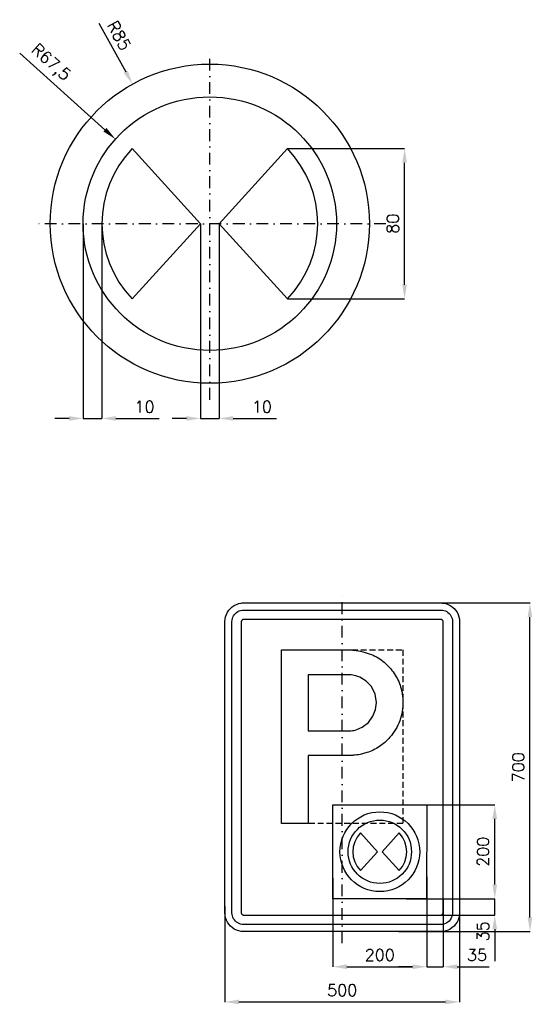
# Model space of a CAD drawing. Header units: millimetres. Extents: x -687 to 405, y -505 to 1593.
import ezdxf

# ---------------------------------------------------------------- set-up
doc = ezdxf.new("R2010")
doc.units = ezdxf.units.MM
doc.header["$LTSCALE"] = 5
doc.linetypes.add('ČERCHOVANÁX2', pattern=[2, 1, -0.5, 0, -0.5])
doc.linetypes.add('ČÁRKOVANÁX2', pattern=[1.5, 1, -0.5])
doc.layers.add('Kóty', color=2, linetype='Continuous')
doc.layers.add('Značka', color=7, linetype='Continuous')
doc.styles.get("Standard").update_dxf_attribs({"font": 'romand.shx', "height": 25})
doc.dimstyles.get("Standard").update_dxf_attribs({"dimtxt": 25, "dimasz": 30, "dimexe": 0.18, "dimexo": 0.0625, "dimgap": 12.5, "dimtad": 1, "dimdec": 0, "dimzin": 0, "dimdsep": 46, "dimtxsty": 'Standard', "dimcen": 0.09, "dimadec": 0, "dimazin": 0, "dimtfac": 1, "dimtdec": 0, "dimtofl": 0, "dimtmove": 0, "dimatfit": 3, "dimfxl": 1, "dimtolj": 1, "dimtzin": 0, "dimarcsym": 0})

# ---------------------------------------------------------------- blocks, each defined once
blk = doc.blocks.new('*D1')
at = {"layer": 'Defpoints', "color": 0, "transparency": 16777216}
for p in [(-20, -236.1), (180, -233.7), (180, -425)]:
    blk.add_point(p, dxfattribs=at)
at = {"layer": 'Kóty', "color": 0, "lineweight": -2, "transparency": 16777216}
for p, q in [((-20, -236.2), (-20, -425.2)), ((180, -233.8), (180, -425.2)), ((10, -425), (150, -425))]:
    blk.add_line(p, q, dxfattribs=at)
at = {"layer": 'Kóty', "color": 0, "transparency": 16777216}
for points in [[(10, -420), (10, -430), (-20, -425)], [(150, -420), (150, -430), (180, -425)]]:
    blk.add_solid(points, dxfattribs=at)
at = {"layer": 'Kóty', "color": 0, "transparency": 16777216, "insert": (80, -400), "char_height": 25, "attachment_point": 5}
blk.add_mtext('\\A1;200', dxfattribs=at)
blk = doc.blocks.new('*D2')
at = {"layer": 'Defpoints', "color": 0, "transparency": 16777216}
for p in [(160, -80), (325, -80), (136.9, -280)]:
    blk.add_point(p, dxfattribs=at)
at = {"layer": 'Kóty', "color": 0, "lineweight": -2, "transparency": 16777216}
for p, q in [((160.1, -80), (325.2, -80)), ((325, -250), (325, -110)), ((137, -280), (325.2, -280))]:
    blk.add_line(p, q, dxfattribs=at)
at = {"layer": 'Kóty', "color": 0, "transparency": 16777216}
for points in [[(320, -110), (330, -110), (325, -80)], [(320, -250), (330, -250), (325, -280)]]:
    blk.add_solid(points, dxfattribs=at)
at = {"layer": 'Kóty', "color": 0, "transparency": 16777216, "insert": (300, -180), "char_height": 25, "attachment_point": 5, "rotation": 90}
blk.add_mtext('\\A1;200', dxfattribs=at)
blk = doc.blocks.new('*D3')
at = {"layer": 'Defpoints', "color": 0, "transparency": 16777216}
for p in [(-250, -295.8), (250, -310), (250, -500)]:
    blk.add_point(p, dxfattribs=at)
at = {"layer": 'Kóty', "color": 0, "lineweight": -2, "transparency": 16777216}
for p, q in [((-250, -295.9), (-250, -500.2)), ((250, -310.1), (250, -500.2)), ((-220, -500), (220, -500))]:
    blk.add_line(p, q, dxfattribs=at)
at = {"layer": 'Kóty', "color": 0, "transparency": 16777216}
for points in [[(-220, -495), (-220, -505), (-250, -500)], [(220, -495), (220, -505), (250, -500)]]:
    blk.add_solid(points, dxfattribs=at)
at = {"layer": 'Kóty', "color": 0, "transparency": 16777216, "insert": (0, -475), "char_height": 25, "attachment_point": 5}
blk.add_mtext('\\A1;500', dxfattribs=at)
blk = doc.blocks.new('*D4')
at = {"layer": 'Defpoints', "color": 0, "transparency": 16777216}
for p in [(137.9, 350), (400, 350), (120.7, -350)]:
    blk.add_point(p, dxfattribs=at)
at = {"layer": 'Kóty', "color": 0, "lineweight": -2, "transparency": 16777216}
for p, q in [((137.9, 350), (400.2, 350)), ((400, -320), (400, 320)), ((120.8, -350), (400.2, -350))]:
    blk.add_line(p, q, dxfattribs=at)
at = {"layer": 'Kóty', "color": 0, "transparency": 16777216}
for points in [[(395, 320), (405, 320), (400, 350)], [(395, -320), (405, -320), (400, -350)]]:
    blk.add_solid(points, dxfattribs=at)
at = {"layer": 'Kóty', "color": 0, "transparency": 16777216, "insert": (375, 0), "char_height": 25, "attachment_point": 5, "rotation": 90}
blk.add_mtext('\\A1;700', dxfattribs=at)
blk = doc.blocks.new('*D5')
at = {"layer": 'Defpoints', "color": 0, "transparency": 16777216}
for p in [(-302.1, 1158), (-262.1, 1158), (-262.1, 743.1)]:
    blk.add_point(p, dxfattribs=at)
at = {"layer": 'Kóty', "color": 0, "lineweight": -2, "transparency": 16777216}
for p, q in [((-302.1, 1158), (-302.1, 743)), ((-262.1, 1158), (-262.1, 743)), ((-332.1, 743.1), (-362.1, 743.1)), ((-232.1, 743.1), (-140.2, 743.1))]:
    blk.add_line(p, q, dxfattribs=at)
at = {"layer": 'Kóty', "color": 0, "transparency": 16777216}
for points in [[(-332.1, 748.1), (-332.1, 738.1), (-302.1, 743.1)], [(-232.1, 748.1), (-232.1, 738.1), (-262.1, 743.1)]]:
    blk.add_solid(points, dxfattribs=at)
at = {"layer": 'Kóty', "color": 0, "transparency": 16777216, "insert": (-171.2, 768.1), "char_height": 25, "attachment_point": 5}
blk.add_mtext('\\A1;10', dxfattribs=at)
blk = doc.blocks.new('*D6')
at = {"layer": 'Defpoints', "color": 0, "transparency": 16777216}
for p in [(-116.9, 1318), (132.9, 1318), (-116.9, 998)]:
    blk.add_point(p, dxfattribs=at)
at = {"layer": 'Kóty', "color": 0, "lineweight": -2, "transparency": 16777216}
for p, q in [((-116.9, 1318), (133, 1318)), ((132.9, 1028), (132.9, 1288)), ((-116.9, 998), (133, 998))]:
    blk.add_line(p, q, dxfattribs=at)
at = {"layer": 'Kóty', "color": 0, "transparency": 16777216}
for points in [[(127.9, 1288), (137.9, 1288), (132.9, 1318)], [(127.9, 1028), (137.9, 1028), (132.9, 998)]]:
    blk.add_solid(points, dxfattribs=at)
at = {"layer": 'Kóty', "color": 0, "transparency": 16777216, "insert": (107.9, 1158), "char_height": 25, "attachment_point": 5, "rotation": 90}
blk.add_mtext('\\A1;80', dxfattribs=at)
blk = doc.blocks.new('*D7')
at = {"layer": 'Defpoints', "color": 0, "transparency": 16777216}
for p in [(-446.8, 1455.5), (-282.1, 1158)]:
    blk.add_point(p, dxfattribs=at)
at = {"layer": 'Kóty', "color": 0, "lineweight": -2, "transparency": 16777216}
for p, q in [((-518.5, 1585), (-461.3, 1481.7)), ((-282.2, 1158), (-282.1, 1158)), ((-282.1, 1157.9), (-282.1, 1158.1))]:
    blk.add_line(p, q, dxfattribs=at)
at = {"layer": 'Kóty', "color": 0, "transparency": 16777216}
blk.add_solid([(-457, 1484.1), (-465.7, 1479.3), (-446.8, 1455.5)], dxfattribs=at)
at = {"layer": 'Kóty', "color": 0, "transparency": 16777216, "insert": (-475.3, 1558.6), "char_height": 25, "attachment_point": 5, "rotation": 298.9693}
blk.add_mtext('\\A1;R85', dxfattribs=at)
blk = doc.blocks.new('*D8')
at = {"layer": 'Defpoints', "color": 0, "transparency": 16777216}
for p in [(-483.2, 1338.2), (-282.1, 1158)]:
    blk.add_point(p, dxfattribs=at)
at = {"layer": 'Kóty', "color": 0, "lineweight": -2, "transparency": 16777216}
for p, q in [((-687.2, 1521), (-505.6, 1358.2)), ((-282.2, 1158), (-282.1, 1158)), ((-282.1, 1157.9), (-282.1, 1158.1))]:
    blk.add_line(p, q, dxfattribs=at)
at = {"layer": 'Kóty', "color": 0, "transparency": 16777216}
blk.add_solid([(-502.2, 1362), (-508.9, 1354.5), (-483.2, 1338.2)], dxfattribs=at)
at = {"layer": 'Kóty', "color": 0, "transparency": 16777216, "insert": (-622.3, 1499.7), "char_height": 25, "attachment_point": 5, "rotation": 318.1335}
blk.add_mtext('\\A1;R67,5', dxfattribs=at)
blk = doc.blocks.new('*D9')
at = {"layer": 'Defpoints', "color": 0, "transparency": 16777216}
for p in [(-552.1, 1158), (-512.1, 1158), (-512.1, 743.1)]:
    blk.add_point(p, dxfattribs=at)
at = {"layer": 'Kóty', "color": 0, "lineweight": -2, "transparency": 16777216}
for p, q in [((-552.1, 1158), (-552.1, 743)), ((-512.1, 1158), (-512.1, 743)), ((-582.1, 743.1), (-612.1, 743.1)), ((-482.1, 743.1), (-390.2, 743.1))]:
    blk.add_line(p, q, dxfattribs=at)
at = {"layer": 'Kóty', "color": 0, "transparency": 16777216}
for points in [[(-582.1, 748.1), (-582.1, 738.1), (-552.1, 743.1)], [(-482.1, 748.1), (-482.1, 738.1), (-512.1, 743.1)]]:
    blk.add_solid(points, dxfattribs=at)
at = {"layer": 'Kóty', "color": 0, "transparency": 16777216, "insert": (-421.2, 768.1), "char_height": 25, "attachment_point": 5}
blk.add_mtext('\\A1;10', dxfattribs=at)

msp = doc.modelspace()

# ---------------------------------------------------------------- linework, layer by layer
at = {"layer": 'Kóty'}
for p, q in [((-481.9, 743.1), (-390, 743.1)), ((325, -250), (325, -220)), ((180, -233.7), (180, -425.2)), ((136.9, -280), (325.2, -280)), ((215, -280), (215, -425.2)), ((138.8, -315), (325.2, -315)), ((325, -345), (325, -412.8)), ((150, -425), (120, -425)), ((245, -425), (312.8, -425))]:
    msp.add_line(p, q, dxfattribs=at)
for points in [[(-552.1, 743.1), (-512.1, 743.1)], [(-302.1, 743.1), (-262.1, 743.1)], [(325, -315), (325, -280)], [(180, -425), (215, -425)]]:
    msp.add_lwpolyline(points, dxfattribs=at)
for points in [[(320, -250), (330, -250), (325, -280)], [(320, -345), (330, -345), (325, -315)], [(150, -420), (150, -430), (180, -425)], [(245, -420), (245, -430), (215, -425)]]:
    msp.add_solid(points, dxfattribs=at)
at = {"layer": 'Značka', "color": 6, "linetype": 'ČERCHOVANÁX2', "ltscale": 5}
for points in [[(-282.1, 783), (-282.1, 1533)], [(92.9, 1158), (-657.1, 1158)], [(0, -375), (0, 375)]]:
    msp.add_lwpolyline(points, dxfattribs=at)
at = {"layer": 'Značka', "color": 5}
for points in [[(-447.4, 1318), (-302.1, 1158), (-447.4, 998)], [(-116.9, 1318), (-262.1, 1158), (-116.9, 998)], [(-210, -315), (210, -315), (210, -315), (210, -315), (210.7, -315), (211.3, -314.8), (211.9, -314.6), (212.5, -314.3), (213.1, -314), (213.5, -313.5), (214, -313), (214.3, -312.5), (214.6, -311.9), (214.8, -311.3), (215, -310.7), (215, -310), (215, -310), (215, -310), (215, 310), (215, 310), (215, 310), (215, 310.7), (214.8, 311.3), (214.6, 311.9), (214.3, 312.5), (214, 313), (213.5, 313.5), (213.1, 314), (212.5, 314.3), (211.9, 314.6), (211.3, 314.8), (210.7, 315), (210, 315), (210, 315), (210, 315), (-210, 315), (-210, 315), (-210, 315), (-210.7, 315), (-211.3, 314.8), (-211.9, 314.6), (-212.5, 314.3), (-213.1, 314), (-213.5, 313.5), (-214, 313), (-214.3, 312.5), (-214.6, 311.9), (-214.8, 311.3), (-215, 310.7), (-215, 310), (-215, 310), (-215, 310), (-215, -310), (-215, -310), (-215, -310), (-215, -310.7), (-214.8, -311.3), (-214.6, -311.9), (-214.3, -312.5), (-214, -313), (-213.5, -313.5), (-213.1, -314), (-212.5, -314.3), (-211.9, -314.6), (-211.3, -314.8), (-210.7, -315), (-210, -315), (-210, -315), (-210, -315)], [(-20, -280), (-19.7, -80), (180, -80), (179.9, -280), (-20, -280)], [(38.8, -140), (75.1, -180), (38.8, -220)], [(121.4, -140), (85.1, -180), (121.4, -220)]]:
    msp.add_lwpolyline(points, dxfattribs=at)
for points in [[(-210, -350), (-210.2, -350), (-210.3, -350, -0.032172), (-215.5, -349.6), (-220.6, -348.6), (-225.5, -346.9), (-230.1, -344.6), (-234.4, -341.7), (-238.3, -338.3), (-241.7, -334.4), (-244.6, -330.1), (-246.9, -325.5), (-248.6, -320.6), (-249.7, -315.5), (-250, -310.3), (-250, -310.2), (-250, -310), (-250, 310), (-250, 310.2), (-250, 310.3), (-249.6, 315.5), (-248.6, 320.6), (-246.9, 325.5), (-244.6, 330.1), (-241.7, 334.4), (-238.3, 338.3), (-234.4, 341.7), (-230.1, 344.6), (-225.5, 346.9), (-220.6, 348.6), (-215.5, 349.7, -0.036731), (-210.3, 350), (-210.2, 350), (-210, 350), (210, 350), (210.2, 350), (210.3, 350, -0.032172), (215.5, 349.6), (220.6, 348.6), (225.5, 346.9), (230.1, 344.6), (234.4, 341.7), (238.3, 338.3), (241.7, 334.4), (244.6, 330.1), (246.9, 325.5), (248.6, 320.6), (249.7, 315.5), (250, 310.3), (250, 310.2), (250, 310), (250, -310), (250, -310.2), (250, -310.3), (249.6, -315.5), (248.6, -320.6), (246.9, -325.5), (244.6, -330.1), (241.7, -334.4), (238.3, -338.3), (234.4, -341.7), (230.1, -344.6), (225.5, -346.9), (220.6, -348.6), (215.5, -349.7, -0.036734), (210.3, -350), (210.2, -350), (210, -350), (-210, -350)], [(-210, -335), (-210.1, -335), (-210.2, -335, -0.03216), (-213.4, -334.8), (-216.6, -334.1), (-219.7, -333.1), (-222.6, -331.6), (-225.3, -329.8), (-227.7, -327.7), (-229.8, -325.3), (-231.6, -322.6), (-233.1, -319.7), (-234.1, -316.6), (-234.8, -313.4), (-235, -310.2), (-235, -310.1), (-235, -310), (-235, 310), (-235, 310.1), (-235, 310.2), (-234.8, 313.4), (-234.1, 316.6), (-233.1, 319.7), (-231.6, 322.6), (-229.8, 325.3), (-227.7, 327.7), (-225.3, 329.8), (-222.6, 331.6), (-219.7, 333.1), (-216.6, 334.1), (-213.4, 334.8, -0.036729), (-210.2, 335), (-210.1, 335), (-210, 335), (210, 335), (210.1, 335), (210.2, 335, -0.032179), (213.4, 334.8), (216.6, 334.1), (219.7, 333.1), (222.6, 331.6), (225.3, 329.8), (227.7, 327.7), (229.8, 325.3), (231.6, 322.6), (233.1, 319.7), (234.1, 316.6), (234.8, 313.4), (235, 310.2), (235, 310.1), (235, 310), (235, -310), (235, -310.1), (235, -310.2), (234.8, -313.4), (234.1, -316.6), (233.1, -319.7), (231.6, -322.6), (229.8, -325.3), (227.7, -327.7), (225.3, -329.8), (222.6, -331.6), (219.7, -333.1), (216.6, -334.1), (213.4, -334.8), (210.2, -335), (210.1, -335), (210, -335), (-210, -335)], [(-129.2, -120), (-129.2, 250), (20.5, 250), (22.7, 249.8), (24.9, 249.5, -0.025352), (43.9, 246, -0.042901), (62.2, 240, -0.079599), (89.4, 223.7, -0.076471), (110.5, 199.7, -0.076941), (124.5, 171.2, -0.075794), (129.2, 139.8, -0.093988), (122.6, 99.1, -0.098353), (101.5, 63.8, -0.073279), (79.2, 44, -0.067711), (52.4, 31.1), (38.4, 27.3, -0.037896), (24.1, 25.5), (21.7, 25.4), (19.3, 25.3), (-72.5, 25.3), (-72.5, -120), (-129.2, -120)], [(-72.5, 196.9), (-72.5, 77.9), (15.1, 77.9), (16.8, 77.9), (18.6, 77.9, 0.067152), (30.9, 80.1), (42.4, 85.3), (55.7, 95.4), (65.5, 108.8), (71.1, 122.8), (72.8, 137.8), (70.1, 155.8), (62.1, 171.9), (51.3, 183.5), (37.8, 191.6), (28.7, 195), (19.2, 196.7), (17.7, 196.8), (16.3, 196.9), (-72.5, 196.9)]]:
    msp.add_lwpolyline(points, format="xyb", dxfattribs=at)
at = {"layer": 'Značka', "color": 6, "linetype": 'ČÁRKOVANÁX2', "ltscale": 2.5}
msp.add_lwpolyline([(-129.2, -120), (-129.2, 250), (129.2, 250), (129.2, -120), (-129.2, -120)], dxfattribs=at)
at = {"layer": 'Značka', "color": 5}
for centre, radius in [((-282.1, 1158), 340), ((-282.1, 1158), 270), ((80.1, -180), 85), ((80.1, -180), 67.5)]:
    msp.add_circle(centre, radius, dxfattribs=at)
for centre, radius, start, end in [((-282.1, 1158), 230, 135.9208, 224.0792), ((-282.1, 1158), 230, 315.9208, 44.0792), ((80.1, -180), 57.5, 135.9208, 224.0792), ((80.1, -180), 57.5, 315.9208, 44.0792)]:
    msp.add_arc(centre, radius, start, end, dxfattribs=at)

# ---------------------------------------------------------------- texts
at = {"layer": 'Kóty', "insert": (300, -349.5), "char_height": 25, "attachment_point": 5, "rotation": 90}
msp.add_mtext('\\A1;35', dxfattribs=at)
at = {"layer": 'Kóty', "insert": (287.2, -400), "char_height": 25, "attachment_point": 5}
msp.add_mtext('\\A1;35', dxfattribs=at)

# ---------------------------------------------------------------- dimensions: what is measured, and where the dimension line sits
at = {"layer": 'Kóty'}
dim = msp.add_radius_dim(center=(-282.1, 1158), mpoint=(-446.8, 1455.5), text='R85', dimstyle='Standard', dxfattribs=at)
dim.commit()
dim.dimension.update_dxf_attribs({"geometry": '*D7', "text_midpoint": (-475.3, 1558.6)})
dim = msp.add_radius_dim(center=(-282.1, 1158), mpoint=(-483.2, 1338.2), text='R67,5', dimstyle='Standard', dxfattribs=at)
dim.commit()
dim.dimension.update_dxf_attribs({"geometry": '*D8', "text_midpoint": (-640.6, 1479.3), "dimtype": 164})
dim = msp.add_linear_dim(base=(132.9, 1318), p1=(-116.9, 998), p2=(-116.9, 1318), angle=90, text='80', dimstyle='Standard', dxfattribs=at)
dim.commit()
dim.dimension.update_dxf_attribs({"geometry": '*D6', "text_midpoint": (107.9, 1158)})
for base, p1, p2, picture, middle in [((-512.1, 743.1), (-552.1, 1158), (-512.1, 1158), '*D9', (-421.2, 768.1)), ((-262.1, 743.1), (-302.1, 1158), (-262.1, 1158), '*D5', (-171.2, 768.1))]:
    dim = msp.add_linear_dim(base=base, p1=p1, p2=p2, text='10', dimstyle='Standard', dxfattribs=at)
    dim.commit()
    dim.dimension.update_dxf_attribs({"geometry": picture, "text_midpoint": middle})
for base, p1, p2, picture, middle in [((400, 350), (120.7, -350), (137.9, 350), '*D4', (375, 0)), ((325, -80), (136.9, -280), (160, -80), '*D2', (300, -180))]:
    dim = msp.add_linear_dim(base=base, p1=p1, p2=p2, angle=90, dimstyle='Standard', dxfattribs=at)
    dim.commit()
    dim.dimension.update_dxf_attribs({"geometry": picture, "text_midpoint": middle})
for base, p1, p2, picture, middle in [((180, -425), (-20, -236.1), (180, -233.7), '*D1', (80, -400)), ((250, -500), (-250, -295.8), (250, -310), '*D3', (0, -475))]:
    dim = msp.add_linear_dim(base=base, p1=p1, p2=p2, dimstyle='Standard', dxfattribs=at)
    dim.commit()
    dim.dimension.update_dxf_attribs({"geometry": picture, "text_midpoint": middle})

doc.saveas('drawing.dxf')
